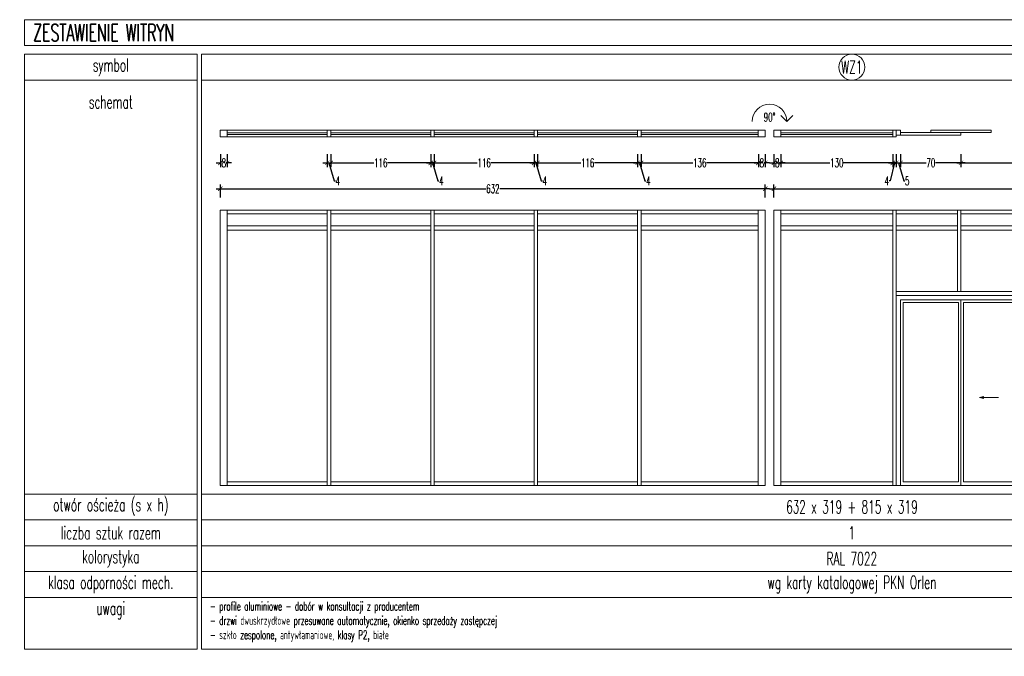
# Model space of a CAD drawing. Header units: millimetres. Extents: x -2074 to 12588, y -3630 to 101167.
# Tile 1 of 256: x -2062 to -920, y -3630 to -2892. Entities that reach past the tile are written whole.
import ezdxf
from ezdxf.enums import TextEntityAlignment as Align

# ---------------------------------------------------------------- set-up
doc = ezdxf.new("R2010")
doc.units = ezdxf.units.MM
for name, color, linetype, lineweight in [('SelinAr_BUD_drzwi okna', 7, 'Continuous', 18), ('SelinAr_BUD_drzwi okna znaczniki', 7, 'Continuous', 18), ('SelinAr_BUD_opisy', 7, 'Continuous', 20), ('SelinAr_BUD_wymiary', 7, 'Continuous', 18)]:
    doc.layers.add(name, color=color, linetype=linetype, lineweight=lineweight)
doc.styles.add('style1', font='romans.shx', dxfattribs={"width": 0.6})
doc.dimstyles.new('ISO-25 Ania', dxfattribs={"dimtxt": 10, "dimasz": 5, "dimexe": 5, "dimexo": 0.625, "dimtad": 0, "dimrnd": 0.01, "dimtxsty": 'style1', "dimblk": 'ARCHTICK', "dimcen": 5, "dimdle": 5, "dimadec": 0, "dimazin": 0, "dimtfac": 1, "dimtmove": 0, "dimatfit": 3, "dimldrblk": 'ARCHTICK', "dimfxl": 0, "dimarcsym": 0})

# ---------------------------------------------------------------- blocks, each defined once
blk = doc.blocks.new('_ArchTick')
at = {"color": 0, "linetype": 'ByBlock', "const_width": 0.15}
blk.add_lwpolyline([(-0.5, -0.5), (0.5, 0.5)], dxfattribs=at)
blk = doc.blocks.new('*D1188')
at = {"layer": 'Defpoints', "color": 0}
for p in [(-1829, -3028.3), (-1821, -3028.3), (-1821, -3058.3)]:
    blk.add_point(p, dxfattribs=at)
at = {"layer": 'SelinAr_BUD_wymiary', "color": 0, "lineweight": -2}
for p, q in [((-1829, -3048.3), (-1829, -3063.3)), ((-1821, -3048.3), (-1821, -3063.3)), ((-1834, -3058.3), (-1827.7, -3058.3)), ((-1816, -3058.3), (-1822.4, -3058.3))]:
    blk.add_line(p, q, dxfattribs=at)
at = {"layer": 'SelinAr_BUD_wymiary', "color": 0, "lineweight": -2, "xscale": 5, "yscale": 5, "zscale": 5, "rotation": 180}
blk.add_blockref('_ArchTick', (-1829, -3058.3), dxfattribs=at)
at = {"layer": 'SelinAr_BUD_wymiary', "color": 0, "lineweight": -2, "xscale": 5, "yscale": 5, "zscale": 5}
blk.add_blockref('_ArchTick', (-1821, -3058.3), dxfattribs=at)
at = {"layer": 'SelinAr_BUD_wymiary', "color": 0, "insert": (-1825, -3058.3), "char_height": 10, "attachment_point": 5, "style": 'style1'}
blk.add_mtext('8', dxfattribs=at)
blk = doc.blocks.new('*D1189')
at = {"layer": 'Defpoints', "color": 0}
for p in [(-1705, -3028.3), (-1701, -3028.3), (-1701, -3058.3)]:
    blk.add_point(p, dxfattribs=at)
at = {"layer": 'SelinAr_BUD_wymiary', "color": 0, "lineweight": -2}
for p, q in [((-1705, -3048.3), (-1705, -3063.3)), ((-1701, -3048.3), (-1701, -3063.3)), ((-1710, -3058.3), (-1696, -3058.3)), ((-1703, -3058.3), (-1696.8, -3079.2)), ((-1696.8, -3079.2), (-1695.5, -3079.2))]:
    blk.add_line(p, q, dxfattribs=at)
at = {"layer": 'SelinAr_BUD_wymiary', "color": 0, "lineweight": -2, "xscale": 5, "yscale": 5, "zscale": 5, "rotation": 180}
blk.add_blockref('_ArchTick', (-1705, -3058.3), dxfattribs=at)
at = {"layer": 'SelinAr_BUD_wymiary', "color": 0, "lineweight": -2, "xscale": 5, "yscale": 5, "zscale": 5}
blk.add_blockref('_ArchTick', (-1701, -3058.3), dxfattribs=at)
at = {"layer": 'SelinAr_BUD_wymiary', "color": 0, "insert": (-1692.7, -3079.2), "char_height": 10, "attachment_point": 5, "style": 'style1'}
blk.add_mtext('4', dxfattribs=at)
blk = doc.blocks.new('*D1190')
at = {"layer": 'Defpoints', "color": 0}
for p in [(-1701, -3028.3), (-1585, -3028.3), (-1585, -3058.3)]:
    blk.add_point(p, dxfattribs=at)
at = {"layer": 'SelinAr_BUD_wymiary', "color": 0, "lineweight": -2}
for p, q in [((-1701, -3048.3), (-1701, -3063.3)), ((-1585, -3048.3), (-1585, -3063.3)), ((-1706, -3058.3), (-1651, -3058.3)), ((-1580, -3058.3), (-1635.1, -3058.3))]:
    blk.add_line(p, q, dxfattribs=at)
at = {"layer": 'SelinAr_BUD_wymiary', "color": 0, "lineweight": -2, "xscale": 5, "yscale": 5, "zscale": 5, "rotation": 180}
blk.add_blockref('_ArchTick', (-1701, -3058.3), dxfattribs=at)
at = {"layer": 'SelinAr_BUD_wymiary', "color": 0, "lineweight": -2, "xscale": 5, "yscale": 5, "zscale": 5}
blk.add_blockref('_ArchTick', (-1585, -3058.3), dxfattribs=at)
at = {"layer": 'SelinAr_BUD_wymiary', "color": 0, "insert": (-1643, -3058.3), "char_height": 10, "attachment_point": 5, "style": 'style1'}
blk.add_mtext('116', dxfattribs=at)
blk = doc.blocks.new('*D1191')
at = {"layer": 'Defpoints', "color": 0}
for p in [(-1585, -3028.3), (-1581, -3028.3), (-1581, -3058.3)]:
    blk.add_point(p, dxfattribs=at)
at = {"layer": 'SelinAr_BUD_wymiary', "color": 0, "lineweight": -2}
for p, q in [((-1585, -3048.3), (-1585, -3063.3)), ((-1581, -3048.3), (-1581, -3063.3)), ((-1590, -3058.3), (-1576, -3058.3)), ((-1583, -3058.3), (-1576.8, -3079.2)), ((-1576.8, -3079.2), (-1575.5, -3079.2))]:
    blk.add_line(p, q, dxfattribs=at)
at = {"layer": 'SelinAr_BUD_wymiary', "color": 0, "lineweight": -2, "xscale": 5, "yscale": 5, "zscale": 5, "rotation": 180}
blk.add_blockref('_ArchTick', (-1585, -3058.3), dxfattribs=at)
at = {"layer": 'SelinAr_BUD_wymiary', "color": 0, "lineweight": -2, "xscale": 5, "yscale": 5, "zscale": 5}
blk.add_blockref('_ArchTick', (-1581, -3058.3), dxfattribs=at)
at = {"layer": 'SelinAr_BUD_wymiary', "color": 0, "insert": (-1572.7, -3079.2), "char_height": 10, "attachment_point": 5, "style": 'style1'}
blk.add_mtext('4', dxfattribs=at)
blk = doc.blocks.new('*D1192')
at = {"layer": 'Defpoints', "color": 0}
for p in [(-1581, -3028.3), (-1465, -3028.3), (-1465, -3058.3)]:
    blk.add_point(p, dxfattribs=at)
at = {"layer": 'SelinAr_BUD_wymiary', "color": 0, "lineweight": -2}
for p, q in [((-1581, -3048.3), (-1581, -3063.3)), ((-1465, -3048.3), (-1465, -3063.3)), ((-1586, -3058.3), (-1531, -3058.3)), ((-1460, -3058.3), (-1515.1, -3058.3))]:
    blk.add_line(p, q, dxfattribs=at)
at = {"layer": 'SelinAr_BUD_wymiary', "color": 0, "lineweight": -2, "xscale": 5, "yscale": 5, "zscale": 5, "rotation": 180}
blk.add_blockref('_ArchTick', (-1581, -3058.3), dxfattribs=at)
at = {"layer": 'SelinAr_BUD_wymiary', "color": 0, "lineweight": -2, "xscale": 5, "yscale": 5, "zscale": 5}
blk.add_blockref('_ArchTick', (-1465, -3058.3), dxfattribs=at)
at = {"layer": 'SelinAr_BUD_wymiary', "color": 0, "insert": (-1523, -3058.3), "char_height": 10, "attachment_point": 5, "style": 'style1'}
blk.add_mtext('116', dxfattribs=at)
blk = doc.blocks.new('*D1193')
at = {"layer": 'Defpoints', "color": 0}
for p in [(-1465, -3028.3), (-1461, -3028.3), (-1461, -3058.3)]:
    blk.add_point(p, dxfattribs=at)
at = {"layer": 'SelinAr_BUD_wymiary', "color": 0, "lineweight": -2}
for p, q in [((-1465, -3048.3), (-1465, -3063.3)), ((-1461, -3048.3), (-1461, -3063.3)), ((-1470, -3058.3), (-1456, -3058.3)), ((-1463, -3058.3), (-1456.8, -3079.2)), ((-1456.8, -3079.2), (-1455.5, -3079.2))]:
    blk.add_line(p, q, dxfattribs=at)
at = {"layer": 'SelinAr_BUD_wymiary', "color": 0, "lineweight": -2, "xscale": 5, "yscale": 5, "zscale": 5, "rotation": 180}
blk.add_blockref('_ArchTick', (-1465, -3058.3), dxfattribs=at)
at = {"layer": 'SelinAr_BUD_wymiary', "color": 0, "lineweight": -2, "xscale": 5, "yscale": 5, "zscale": 5}
blk.add_blockref('_ArchTick', (-1461, -3058.3), dxfattribs=at)
at = {"layer": 'SelinAr_BUD_wymiary', "color": 0, "insert": (-1452.7, -3079.2), "char_height": 10, "attachment_point": 5, "style": 'style1'}
blk.add_mtext('4', dxfattribs=at)
blk = doc.blocks.new('*D1194')
at = {"layer": 'Defpoints', "color": 0}
for p in [(-1461, -3028.3), (-1345, -3028.3), (-1345, -3058.3)]:
    blk.add_point(p, dxfattribs=at)
at = {"layer": 'SelinAr_BUD_wymiary', "color": 0, "lineweight": -2}
for p, q in [((-1461, -3048.3), (-1461, -3063.3)), ((-1345, -3048.3), (-1345, -3063.3)), ((-1466, -3058.3), (-1411, -3058.3)), ((-1340, -3058.3), (-1395.1, -3058.3))]:
    blk.add_line(p, q, dxfattribs=at)
at = {"layer": 'SelinAr_BUD_wymiary', "color": 0, "lineweight": -2, "xscale": 5, "yscale": 5, "zscale": 5, "rotation": 180}
blk.add_blockref('_ArchTick', (-1461, -3058.3), dxfattribs=at)
at = {"layer": 'SelinAr_BUD_wymiary', "color": 0, "lineweight": -2, "xscale": 5, "yscale": 5, "zscale": 5}
blk.add_blockref('_ArchTick', (-1345, -3058.3), dxfattribs=at)
at = {"layer": 'SelinAr_BUD_wymiary', "color": 0, "insert": (-1403, -3058.3), "char_height": 10, "attachment_point": 5, "style": 'style1'}
blk.add_mtext('116', dxfattribs=at)
blk = doc.blocks.new('*D1195')
at = {"layer": 'Defpoints', "color": 0}
for p in [(-1345, -3028.3), (-1341, -3028.3), (-1341, -3058.3)]:
    blk.add_point(p, dxfattribs=at)
at = {"layer": 'SelinAr_BUD_wymiary', "color": 0, "lineweight": -2}
for p, q in [((-1345, -3048.3), (-1345, -3063.3)), ((-1341, -3048.3), (-1341, -3063.3)), ((-1350, -3058.3), (-1336, -3058.3)), ((-1343, -3058.3), (-1336.8, -3079.2)), ((-1336.8, -3079.2), (-1335.5, -3079.2))]:
    blk.add_line(p, q, dxfattribs=at)
at = {"layer": 'SelinAr_BUD_wymiary', "color": 0, "lineweight": -2, "xscale": 5, "yscale": 5, "zscale": 5, "rotation": 180}
blk.add_blockref('_ArchTick', (-1345, -3058.3), dxfattribs=at)
at = {"layer": 'SelinAr_BUD_wymiary', "color": 0, "lineweight": -2, "xscale": 5, "yscale": 5, "zscale": 5}
blk.add_blockref('_ArchTick', (-1341, -3058.3), dxfattribs=at)
at = {"layer": 'SelinAr_BUD_wymiary', "color": 0, "insert": (-1332.7, -3079.2), "char_height": 10, "attachment_point": 5, "style": 'style1'}
blk.add_mtext('4', dxfattribs=at)
blk = doc.blocks.new('*D1196')
at = {"layer": 'Defpoints', "color": 0}
for p in [(-1341, -3028.3), (-1205, -3028.3), (-1205, -3058.3)]:
    blk.add_point(p, dxfattribs=at)
at = {"layer": 'SelinAr_BUD_wymiary', "color": 0, "lineweight": -2}
for p, q in [((-1341, -3048.3), (-1341, -3063.3)), ((-1205, -3048.3), (-1205, -3063.3)), ((-1346, -3058.3), (-1281, -3058.3)), ((-1200, -3058.3), (-1265.1, -3058.3))]:
    blk.add_line(p, q, dxfattribs=at)
at = {"layer": 'SelinAr_BUD_wymiary', "color": 0, "lineweight": -2, "xscale": 5, "yscale": 5, "zscale": 5, "rotation": 180}
blk.add_blockref('_ArchTick', (-1341, -3058.3), dxfattribs=at)
at = {"layer": 'SelinAr_BUD_wymiary', "color": 0, "lineweight": -2, "xscale": 5, "yscale": 5, "zscale": 5}
blk.add_blockref('_ArchTick', (-1205, -3058.3), dxfattribs=at)
at = {"layer": 'SelinAr_BUD_wymiary', "color": 0, "insert": (-1273, -3058.3), "char_height": 10, "attachment_point": 5, "style": 'style1'}
blk.add_mtext('136', dxfattribs=at)
blk = doc.blocks.new('*D1197')
at = {"layer": 'Defpoints', "color": 0}
for p in [(-1205, -3028.3), (-1197, -3028.3), (-1197, -3058.3)]:
    blk.add_point(p, dxfattribs=at)
at = {"layer": 'SelinAr_BUD_wymiary', "color": 0, "lineweight": -2}
for p, q in [((-1205, -3048.3), (-1205, -3063.3)), ((-1197, -3048.3), (-1197, -3063.3)), ((-1210, -3058.3), (-1203.7, -3058.3)), ((-1192, -3058.3), (-1198.4, -3058.3))]:
    blk.add_line(p, q, dxfattribs=at)
at = {"layer": 'SelinAr_BUD_wymiary', "color": 0, "lineweight": -2, "xscale": 5, "yscale": 5, "zscale": 5, "rotation": 180}
blk.add_blockref('_ArchTick', (-1205, -3058.3), dxfattribs=at)
at = {"layer": 'SelinAr_BUD_wymiary', "color": 0, "lineweight": -2, "xscale": 5, "yscale": 5, "zscale": 5}
blk.add_blockref('_ArchTick', (-1197, -3058.3), dxfattribs=at)
at = {"layer": 'SelinAr_BUD_wymiary', "color": 0, "insert": (-1201, -3058.3), "char_height": 10, "attachment_point": 5, "style": 'style1'}
blk.add_mtext('8', dxfattribs=at)
blk = doc.blocks.new('*D1198')
at = {"layer": 'Defpoints', "color": 0}
for p in [(-1187, -3028.3), (-1179, -3028.3), (-1179, -3058.3)]:
    blk.add_point(p, dxfattribs=at)
at = {"layer": 'SelinAr_BUD_wymiary', "color": 0, "lineweight": -2}
for p, q in [((-1187, -3048.3), (-1187, -3063.3)), ((-1179, -3048.3), (-1179, -3063.3)), ((-1192, -3058.3), (-1185.7, -3058.3)), ((-1174, -3058.3), (-1180.4, -3058.3))]:
    blk.add_line(p, q, dxfattribs=at)
at = {"layer": 'SelinAr_BUD_wymiary', "color": 0, "lineweight": -2, "xscale": 5, "yscale": 5, "zscale": 5, "rotation": 180}
blk.add_blockref('_ArchTick', (-1187, -3058.3), dxfattribs=at)
at = {"layer": 'SelinAr_BUD_wymiary', "color": 0, "lineweight": -2, "xscale": 5, "yscale": 5, "zscale": 5}
blk.add_blockref('_ArchTick', (-1179, -3058.3), dxfattribs=at)
at = {"layer": 'SelinAr_BUD_wymiary', "color": 0, "insert": (-1183, -3058.3), "char_height": 10, "attachment_point": 5, "style": 'style1'}
blk.add_mtext('8', dxfattribs=at)
blk = doc.blocks.new('*D1199')
at = {"layer": 'Defpoints', "color": 0}
for p in [(-1179, -3028.3), (-1049, -3028.3), (-1049, -3058.3)]:
    blk.add_point(p, dxfattribs=at)
at = {"layer": 'SelinAr_BUD_wymiary', "color": 0, "lineweight": -2}
for p, q in [((-1179, -3048.3), (-1179, -3063.3)), ((-1049, -3048.3), (-1049, -3063.3)), ((-1184, -3058.3), (-1122, -3058.3)), ((-1044, -3058.3), (-1106.1, -3058.3))]:
    blk.add_line(p, q, dxfattribs=at)
at = {"layer": 'SelinAr_BUD_wymiary', "color": 0, "lineweight": -2, "xscale": 5, "yscale": 5, "zscale": 5, "rotation": 180}
blk.add_blockref('_ArchTick', (-1179, -3058.3), dxfattribs=at)
at = {"layer": 'SelinAr_BUD_wymiary', "color": 0, "lineweight": -2, "xscale": 5, "yscale": 5, "zscale": 5}
blk.add_blockref('_ArchTick', (-1049, -3058.3), dxfattribs=at)
at = {"layer": 'SelinAr_BUD_wymiary', "color": 0, "insert": (-1114, -3058.3), "char_height": 10, "attachment_point": 5, "style": 'style1'}
blk.add_mtext('130', dxfattribs=at)
blk = doc.blocks.new('*D1200')
at = {"layer": 'Defpoints', "color": 0}
for p in [(-1049, -3028.3), (-1045, -3028.3), (-1045, -3058.3)]:
    blk.add_point(p, dxfattribs=at)
at = {"layer": 'SelinAr_BUD_wymiary', "color": 0, "lineweight": -2}
for p, q in [((-1049, -3048.3), (-1049, -3063.3)), ((-1045, -3048.3), (-1045, -3063.3)), ((-1054, -3058.3), (-1040, -3058.3)), ((-1047, -3058.3), (-1052, -3079.2)), ((-1052, -3079.2), (-1053.3, -3079.2))]:
    blk.add_line(p, q, dxfattribs=at)
at = {"layer": 'SelinAr_BUD_wymiary', "color": 0, "lineweight": -2, "xscale": 5, "yscale": 5, "zscale": 5, "rotation": 180}
blk.add_blockref('_ArchTick', (-1049, -3058.3), dxfattribs=at)
at = {"layer": 'SelinAr_BUD_wymiary', "color": 0, "lineweight": -2, "xscale": 5, "yscale": 5, "zscale": 5}
blk.add_blockref('_ArchTick', (-1045, -3058.3), dxfattribs=at)
at = {"layer": 'SelinAr_BUD_wymiary', "color": 0, "insert": (-1056, -3079.2), "char_height": 10, "attachment_point": 5, "style": 'style1'}
blk.add_mtext('4', dxfattribs=at)
blk = doc.blocks.new('*D1201')
at = {"layer": 'Defpoints', "color": 0}
for p in [(-1045, -3028.3), (-1040, -3026.3), (-1040, -3058.3)]:
    blk.add_point(p, dxfattribs=at)
at = {"layer": 'SelinAr_BUD_wymiary', "color": 0, "lineweight": -2}
for p, q in [((-1045, -3048.3), (-1045, -3063.3)), ((-1040, -3048.3), (-1040, -3063.3)), ((-1050, -3058.3), (-1035, -3058.3)), ((-1042.5, -3058.3), (-1036.3, -3079.2)), ((-1036.3, -3079.2), (-1035, -3079.2))]:
    blk.add_line(p, q, dxfattribs=at)
at = {"layer": 'SelinAr_BUD_wymiary', "color": 0, "lineweight": -2, "xscale": 5, "yscale": 5, "zscale": 5, "rotation": 180}
blk.add_blockref('_ArchTick', (-1045, -3058.3), dxfattribs=at)
at = {"layer": 'SelinAr_BUD_wymiary', "color": 0, "lineweight": -2, "xscale": 5, "yscale": 5, "zscale": 5}
blk.add_blockref('_ArchTick', (-1040, -3058.3), dxfattribs=at)
at = {"layer": 'SelinAr_BUD_wymiary', "color": 0, "insert": (-1032.4, -3079.2), "char_height": 10, "attachment_point": 5, "style": 'style1'}
blk.add_mtext('5', dxfattribs=at)
blk = doc.blocks.new('*D1202')
at = {"layer": 'Defpoints', "color": 0}
for p in [(-1040, -3026.3), (-970, -3026.3), (-970, -3058.3)]:
    blk.add_point(p, dxfattribs=at)
at = {"layer": 'SelinAr_BUD_wymiary', "color": 0, "lineweight": -2}
for p, q in [((-1040, -3048.3), (-1040, -3063.3)), ((-970, -3048.3), (-970, -3063.3)), ((-1045, -3058.3), (-1010.5, -3058.3)), ((-965, -3058.3), (-999.6, -3058.3))]:
    blk.add_line(p, q, dxfattribs=at)
at = {"layer": 'SelinAr_BUD_wymiary', "color": 0, "lineweight": -2, "xscale": 5, "yscale": 5, "zscale": 5, "rotation": 180}
blk.add_blockref('_ArchTick', (-1040, -3058.3), dxfattribs=at)
at = {"layer": 'SelinAr_BUD_wymiary', "color": 0, "lineweight": -2, "xscale": 5, "yscale": 5, "zscale": 5}
blk.add_blockref('_ArchTick', (-970, -3058.3), dxfattribs=at)
at = {"layer": 'SelinAr_BUD_wymiary', "color": 0, "insert": (-1005, -3058.3), "char_height": 10, "attachment_point": 5, "style": 'style1'}
blk.add_mtext('70', dxfattribs=at)
blk = doc.blocks.new('*D1203')
at = {"layer": 'Defpoints', "color": 0}
for p in [(-970, -3026.3), (-830, -3026.3), (-830, -3058.3)]:
    blk.add_point(p, dxfattribs=at)
at = {"layer": 'SelinAr_BUD_wymiary', "color": 0, "lineweight": -2}
for p, q in [((-970, -3048.3), (-970, -3063.3)), ((-830, -3048.3), (-830, -3063.3)), ((-975, -3058.3), (-908, -3058.3)), ((-825, -3058.3), (-892.1, -3058.3))]:
    blk.add_line(p, q, dxfattribs=at)
at = {"layer": 'SelinAr_BUD_wymiary', "color": 0, "lineweight": -2, "xscale": 5, "yscale": 5, "zscale": 5, "rotation": 180}
blk.add_blockref('_ArchTick', (-970, -3058.3), dxfattribs=at)
at = {"layer": 'SelinAr_BUD_wymiary', "color": 0, "lineweight": -2, "xscale": 5, "yscale": 5, "zscale": 5}
blk.add_blockref('_ArchTick', (-830, -3058.3), dxfattribs=at)
at = {"layer": 'SelinAr_BUD_wymiary', "color": 0, "insert": (-900, -3058.3), "char_height": 10, "attachment_point": 5, "style": 'style1'}
blk.add_mtext('140', dxfattribs=at)
blk = doc.blocks.new('*D1213')
at = {"layer": 'Defpoints', "color": 0}
for p in [(-1197, -3088.3), (-1829, -3113.3), (-1197, -3113.3)]:
    blk.add_point(p, dxfattribs=at)
at = {"layer": 'SelinAr_BUD_wymiary', "color": 0, "lineweight": -2}
for p, q in [((-1829, -3098.3), (-1829, -3083.3)), ((-1197, -3098.3), (-1197, -3083.3)), ((-1834, -3088.3), (-1521.2, -3088.3)), ((-1192, -3088.3), (-1504.8, -3088.3))]:
    blk.add_line(p, q, dxfattribs=at)
at = {"layer": 'SelinAr_BUD_wymiary', "color": 0, "lineweight": -2, "xscale": 5, "yscale": 5, "zscale": 5, "rotation": 180}
blk.add_blockref('_ArchTick', (-1829, -3088.3), dxfattribs=at)
at = {"layer": 'SelinAr_BUD_wymiary', "color": 0, "lineweight": -2, "xscale": 5, "yscale": 5, "zscale": 5}
blk.add_blockref('_ArchTick', (-1197, -3088.3), dxfattribs=at)
at = {"layer": 'SelinAr_BUD_wymiary', "color": 0, "insert": (-1513, -3088.3), "char_height": 10, "attachment_point": 5, "style": 'style1'}
blk.add_mtext('632', dxfattribs=at)
blk = doc.blocks.new('*D1214')
at = {"layer": 'Defpoints', "color": 0}
for p in [(-372, -3088.3), (-1187, -3113.3), (-372, -3113.3)]:
    blk.add_point(p, dxfattribs=at)
at = {"layer": 'SelinAr_BUD_wymiary', "color": 0, "lineweight": -2}
for p, q in [((-1187, -3098.3), (-1187, -3083.3)), ((-372, -3098.3), (-372, -3083.3)), ((-1192, -3088.3), (-787.9, -3088.3)), ((-367, -3088.3), (-771.2, -3088.3))]:
    blk.add_line(p, q, dxfattribs=at)
at = {"layer": 'SelinAr_BUD_wymiary', "color": 0, "lineweight": -2, "xscale": 5, "yscale": 5, "zscale": 5, "rotation": 180}
blk.add_blockref('_ArchTick', (-1187, -3088.3), dxfattribs=at)
at = {"layer": 'SelinAr_BUD_wymiary', "color": 0, "lineweight": -2, "xscale": 5, "yscale": 5, "zscale": 5}
blk.add_blockref('_ArchTick', (-372, -3088.3), dxfattribs=at)
at = {"layer": 'SelinAr_BUD_wymiary', "color": 0, "insert": (-779.5, -3088.3), "char_height": 10, "attachment_point": 5, "style": 'style1'}
blk.add_mtext('815', dxfattribs=at)
blk = doc.blocks.new('dadasd')
at = {"layer": 'SelinAr_BUD_drzwi okna znaczniki'}
blk.add_circle((5348.8, 111169.4), 15, dxfattribs=at)
at = {"layer": 'SelinAr_BUD_drzwi okna znaczniki', "style": 'style1', "width": 0.6}
blk.add_text('WZ1', height=15, dxfattribs=at).set_placement((5348.8, 111169.4), align=Align.MIDDLE_CENTER)

msp = doc.modelspace()

# ---------------------------------------------------------------- hatches: boundary and pattern name
at = {"layer": 'SelinAr_BUD_drzwi okna'}
msp.add_hatch(color=256, dxfattribs=at).paths.add_polyline_path([(-948.448, -3330.259), (-943.783, -3329.009), (-943.783, -3331.509)], flags=0)

# ---------------------------------------------------------------- linework, layer by layer
for p, q in [((-1829.043, -3113.259), (-1829.043, -3432.259)), ((-1829.043, -3113.259), (-1197.043, -3113.259)), ((-1187.043, -3113.259), (-372.043, -3113.259)), ((-948.448, -3330.259), (-943.783, -3329.009)), ((-948.448, -3330.259), (-943.783, -3331.509)), ((-943.783, -3329.009), (-943.783, -3331.509)), ((-926.304, -3330.259), (-943.783, -3330.259)), ((-1829.043, -3432.259), (-1197.043, -3432.259)), ((-1187.043, -3432.259), (-372.043, -3432.259))]:
    msp.add_line(p, q, dxfattribs=at)
at = {"layer": 'SelinAr_BUD_drzwi okna', "linetype": 'Continuous', "lineweight": 18}
for points in [[(-1821.043, -3020.259), (-1821.043, -3028.259), (-1829.043, -3028.259), (-1829.043, -3020.259)], [(-1705.043, -3020.259), (-1821.043, -3020.259), (-1821.043, -3028.259), (-1705.043, -3028.259)], [(-1705.043, -3023.259), (-1821.043, -3023.259), (-1821.043, -3025.259), (-1705.043, -3025.259)], [(-1701.043, -3020.259), (-1701.043, -3028.259), (-1705.043, -3028.259), (-1705.043, -3020.259)], [(-1585.043, -3020.259), (-1701.043, -3020.259), (-1701.043, -3028.259), (-1585.043, -3028.259)], [(-1585.043, -3023.259), (-1701.043, -3023.259), (-1701.043, -3025.259), (-1585.043, -3025.259)], [(-1581.043, -3020.259), (-1581.043, -3028.259), (-1585.043, -3028.259), (-1585.043, -3020.259)], [(-1465.043, -3020.259), (-1581.043, -3020.259), (-1581.043, -3028.259), (-1465.043, -3028.259)], [(-1465.043, -3023.259), (-1581.043, -3023.259), (-1581.043, -3025.259), (-1465.043, -3025.259)], [(-1461.043, -3020.259), (-1461.043, -3028.259), (-1465.043, -3028.259), (-1465.043, -3020.259)], [(-1345.043, -3020.259), (-1461.043, -3020.259), (-1461.043, -3028.259), (-1345.043, -3028.259)], [(-1345.043, -3023.259), (-1461.043, -3023.259), (-1461.043, -3025.259), (-1345.043, -3025.259)], [(-1341.043, -3020.259), (-1341.043, -3028.259), (-1345.043, -3028.259), (-1345.043, -3020.259)], [(-1205.043, -3020.259), (-1341.043, -3020.259), (-1341.043, -3028.259), (-1205.043, -3028.259)], [(-1205.043, -3023.259), (-1341.043, -3023.259), (-1341.043, -3025.259), (-1205.043, -3025.259)], [(-1205.043, -3020.259), (-1197.043, -3020.259), (-1197.043, -3028.259), (-1205.043, -3028.259)], [(-1179.043, -3020.259), (-1179.043, -3028.259), (-1187.043, -3028.259), (-1187.043, -3020.259)], [(-1179.043, -3020.259), (-1049.043, -3020.259), (-1049.043, -3028.259), (-1179.043, -3028.259)], [(-1179.043, -3023.259), (-1049.043, -3023.259), (-1049.043, -3025.259), (-1179.043, -3025.259)], [(-1045.043, -3020.259), (-1045.043, -3028.259), (-1049.043, -3028.259), (-1049.043, -3020.259)], [(-1040.043, -3020.259), (-1045.043, -3020.259), (-1045.043, -3026.259), (-1040.043, -3026.259)], [(-1040.044, -3026.256), (-970.044, -3026.256), (-970.044, -3023.256), (-1040.044, -3023.256)], [(-1005.044, -3023.256), (-935.044, -3023.256), (-935.044, -3020.256), (-1005.044, -3020.256)]]:
    msp.add_lwpolyline(points, close=True, dxfattribs=at)
at = {"layer": 'SelinAr_BUD_drzwi okna'}
for points in [[(-1821.043, -3113.259), (-1821.043, -3432.259)], [(-1705.043, -3117.259), (-1821.043, -3117.259)], [(-1705.043, -3113.259), (-1705.043, -3432.259)], [(-1701.043, -3113.259), (-1701.043, -3432.259)], [(-1585.043, -3117.259), (-1701.043, -3117.259)], [(-1585.043, -3113.259), (-1585.043, -3432.259)], [(-1581.043, -3113.259), (-1581.043, -3432.259)], [(-1465.043, -3117.259), (-1581.043, -3117.259)], [(-1465.043, -3113.259), (-1465.043, -3432.259)], [(-1461.043, -3113.259), (-1461.043, -3432.259)], [(-1345.043, -3117.259), (-1461.043, -3117.259)], [(-1345.043, -3113.259), (-1345.043, -3432.259)], [(-1341.043, -3113.259), (-1341.043, -3432.259)], [(-1205.043, -3117.259), (-1341.043, -3117.259)], [(-1205.043, -3113.259), (-1205.043, -3432.259)], [(-1197.043, -3113.259), (-1197.043, -3432.259)], [(-1187.043, -3113.259), (-1187.043, -3432.259)], [(-1179.043, -3113.259), (-1179.043, -3432.259)], [(-1049.043, -3117.259), (-1179.043, -3117.259)], [(-1049.043, -3113.259), (-1049.043, -3432.259)], [(-1045.043, -3113.259), (-1045.043, -3432.259)], [(-974.044, -3117.259), (-1045.043, -3117.259)], [(-974.044, -3207.259), (-974.044, -3113.259)], [(-970.044, -3207.259), (-970.044, -3113.259)], [(-830.044, -3117.259), (-970.044, -3117.259)], [(-1705.043, -3131.259), (-1821.043, -3131.259)], [(-1705.043, -3136.259), (-1821.043, -3136.259)], [(-1585.043, -3131.259), (-1701.043, -3131.259)], [(-1585.043, -3136.259), (-1701.043, -3136.259)], [(-1465.043, -3131.259), (-1581.043, -3131.259)], [(-1465.043, -3136.259), (-1581.043, -3136.259)], [(-1345.043, -3131.259), (-1461.043, -3131.259)], [(-1345.043, -3136.259), (-1461.043, -3136.259)], [(-1205.043, -3131.259), (-1341.043, -3131.259)], [(-1205.043, -3136.259), (-1341.043, -3136.259)], [(-1049.043, -3131.259), (-1179.043, -3131.259)], [(-1049.043, -3136.259), (-1179.043, -3136.259)], [(-974.044, -3131.259), (-1045.043, -3131.259)], [(-974.044, -3136.259), (-1045.043, -3136.259)], [(-830.044, -3131.259), (-970.044, -3131.259)], [(-830.044, -3136.259), (-970.044, -3136.259)], [(-755.044, -3207.259), (-1045.043, -3207.259)], [(-755.044, -3212.259), (-1045.043, -3212.259)], [(-1705.043, -3428.259), (-1821.043, -3428.259)], [(-1585.043, -3428.259), (-1701.043, -3428.259)], [(-1465.043, -3428.259), (-1581.043, -3428.259)], [(-1345.043, -3428.259), (-1461.043, -3428.259)], [(-1205.043, -3428.259), (-1341.043, -3428.259)], [(-1049.043, -3428.259), (-1179.043, -3428.259)]]:
    msp.add_lwpolyline(points, dxfattribs=at)
for points in [[(-970.044, -3217.259), (-1040.043, -3217.259), (-1040.043, -3432.259), (-970.044, -3432.259)], [(-973.044, -3220.259), (-1037.043, -3220.259), (-1037.043, -3428.259), (-973.044, -3428.259)], [(-900.044, -3217.259), (-970.043, -3217.259), (-970.043, -3432.259), (-900.044, -3432.259)], [(-903.044, -3220.259), (-967.043, -3220.259), (-967.043, -3428.259), (-903.044, -3428.259)]]:
    msp.add_lwpolyline(points, close=True, dxfattribs=at)
at = {"layer": 'SelinAr_BUD_opisy'}
for p, q in [((-1856.043, -2962.259), (-2056.043, -2962.259)), ((-1856.043, -3442.259), (-2056.043, -3442.259)), ((-1856.043, -3472.259), (-2056.043, -3472.259)), ((-1856.043, -3502.259), (-2056.043, -3502.259)), ((-1856.043, -3532.259), (-2056.043, -3532.259)), ((-1856.043, -3562.259), (-2056.043, -3562.259))]:
    msp.add_line(p, q, dxfattribs=at)
for points in [[(-2056.043, -2922.259), (-342.043, -2922.259), (-342.043, -2892.259), (-2056.043, -2892.259)], [(-2056.043, -2932.259), (-1856.043, -2932.259), (-1856.043, -3622.259), (-2056.043, -3622.259)], [(-1851.043, -2932.259), (-342.043, -2932.259), (-342.043, -3622.259), (-1851.043, -3622.259)]]:
    msp.add_lwpolyline(points, close=True, dxfattribs=at)
at = {"layer": 'SelinAr_BUD_wymiary'}
for p, q in [((-342.043, -2962.259), (-1851.043, -2962.259)), ((-1851.043, -3442.259), (-342.043, -3442.259)), ((-1851.043, -3472.259), (-342.043, -3472.259)), ((-1851.043, -3502.259), (-342.043, -3502.259)), ((-1851.043, -3532.259), (-342.043, -3532.259)), ((-1851.043, -3562.259), (-342.043, -3562.259))]:
    msp.add_line(p, q, dxfattribs=at)
msp.add_lwpolyline([(-1179.114, -3003.188), (-1172.043, -3010.259), (-1164.972, -3003.188)], dxfattribs=at)
msp.add_arc((-1192.043, -3010.259), 20, 0, 180, dxfattribs=at)

# ---------------------------------------------------------------- block references
at = {"layer": 'SelinAr_BUD_drzwi okna znaczniki'}
msp.add_blockref('dadasd', (-6445.36, -114116.679), dxfattribs=at)

# ---------------------------------------------------------------- texts
at = {"layer": 'SelinAr_BUD_opisy', "linetype": 'Continuous', "ltscale": 0.2, "style": 'style1', "width": 0.6}
msp.add_text('ZESTAWIENIE WITRYN ', height=20, dxfattribs=at).set_placement((-2046.043, -2907.259), align=Align.MIDDLE_LEFT)
at = {"layer": 'SelinAr_BUD_opisy', "char_height": 15, "style": 'style1'}
for s, insert, attachment_point in [('symbol', (-1956.043, -2937.226), 2), ('632 x 319 + 815 x 319', (-1096.543, -3457.259), 5), ('1', (-1096.543, -3487.259), 5)]:
    msp.add_mtext(s, dxfattribs=dict(at, insert=insert, attachment_point=attachment_point))
at = {"layer": 'SelinAr_BUD_opisy', "insert": (-1956.043, -2980.226), "char_height": 15, "attachment_point": 2, "line_spacing_factor": 0.93983, "style": 'style1'}
msp.add_mtext('schemat', dxfattribs=at)
at = {"layer": 'SelinAr_BUD_opisy', "char_height": 15, "attachment_point": 5, "line_spacing_factor": 0.93983, "style": 'style1'}
for s, insert, width in [('otwór ościeża (s x h)', (-1956.043, -3457.259), 363.9162), ('liczba sztuk razem', (-1956.043, -3487.259), 168.30043), ('kolorystyka', (-1956.043, -3517.259), 168.30043), ('klasa odporności mech.', (-1956.043, -3547.259), 227.71669), ('uwagi', (-1956.043, -3577.259), 227.40589)]:
    msp.add_mtext(s, dxfattribs=dict(at, insert=insert, width=width))
at = {"layer": 'SelinAr_BUD_opisy', "style": 'style1'}
for s, insert, char_height, width, attachment_point in [('RAL 7022', (-1096.543, -3517.259), 15, 103.65481, 5), ('wg karty katalogowej PKN Orlen', (-1096.543, -3547.259), 15, 342.19282, 5), ('- profile aluminiowe - dobór w konsultacji z producentem\\P- drzwi dwuskrzydłowe przesuwane automatycznie, okienko sprzedaży zastępczej\\P- szkło zespolone, antywłamaniowe, klasy P2, białe', (-1841.043, -3567.259), 10, 423.93727, 1)]:
    msp.add_mtext(s, dxfattribs=dict(at, insert=insert, char_height=char_height, width=width, attachment_point=attachment_point))
at = {"layer": 'SelinAr_BUD_wymiary', "insert": (-1192.043, -3005.259), "char_height": 10, "attachment_point": 5, "style": 'style1'}
msp.add_mtext('90%%D', dxfattribs=at)

# ---------------------------------------------------------------- dimensions: what is measured, and where the dimension line sits
at = {"layer": 'SelinAr_BUD_wymiary'}
for base, p1, p2, override, picture, middle in [((-1821.043, -3058.259), (-1829.043, -3028.259), (-1821.043, -3028.259), {"dimfxl": 10, "dimarcsym": 2}, '*D1188', (-1825.043, -3058.259)), ((-1701.043, -3058.259), (-1705.043, -3028.259), (-1701.043, -3028.259), {"dimtmove": 1, "dimfxl": 10, "dimarcsym": 2}, '*D1189', (-1694.887, -3079.196)), ((-1585.043, -3058.259), (-1701.043, -3028.259), (-1585.043, -3028.259), {"dimtmove": 1, "dimfxl": 10, "dimarcsym": 2}, '*D1190', (-1643.043, -3058.259)), ((-1581.043, -3058.259), (-1585.043, -3028.259), (-1581.043, -3028.259), {"dimtmove": 1, "dimfxl": 10, "dimarcsym": 2}, '*D1191', (-1574.887, -3079.196)), ((-1465.043, -3058.259), (-1581.043, -3028.259), (-1465.043, -3028.259), {"dimtmove": 1, "dimfxl": 10, "dimarcsym": 2}, '*D1192', (-1523.043, -3058.259)), ((-1461.043, -3058.259), (-1465.043, -3028.259), (-1461.043, -3028.259), {"dimtmove": 1, "dimfxl": 10, "dimarcsym": 2}, '*D1193', (-1454.887, -3079.196)), ((-1345.043, -3058.259), (-1461.043, -3028.259), (-1345.043, -3028.259), {"dimtmove": 1, "dimfxl": 10, "dimarcsym": 2}, '*D1194', (-1403.043, -3058.259)), ((-1341.043, -3058.259), (-1345.043, -3028.259), (-1341.043, -3028.259), {"dimtmove": 1, "dimfxl": 10, "dimarcsym": 2}, '*D1195', (-1334.887, -3079.196)), ((-1205.043, -3058.259), (-1341.043, -3028.259), (-1205.043, -3028.259), {"dimtmove": 1, "dimfxl": 10, "dimarcsym": 2}, '*D1196', (-1273.043, -3058.259)), ((-1197.043, -3058.259), (-1205.043, -3028.259), (-1197.043, -3028.259), {"dimtmove": 1, "dimfxl": 10, "dimarcsym": 2}, '*D1197', (-1201.043, -3058.259)), ((-1179.043, -3058.259), (-1187.043, -3028.259), (-1179.043, -3028.259), {"dimtmove": 1, "dimfxl": 10, "dimarcsym": 2}, '*D1198', (-1183.043, -3058.259)), ((-1049.043, -3058.259), (-1179.043, -3028.259), (-1049.043, -3028.259), {"dimtmove": 1, "dimfxl": 10, "dimarcsym": 2}, '*D1199', (-1114.043, -3058.259)), ((-1040.043, -3058.259), (-1045.043, -3028.259), (-1040.043, -3026.256), {"dimtmove": 1, "dimfxl": 10, "dimarcsym": 2}, '*D1201', (-1034.387, -3079.196)), ((-970.044, -3058.259), (-1040.043, -3026.256), (-970.044, -3026.256), {"dimtmove": 1, "dimfxl": 10, "dimarcsym": 2}, '*D1202', (-1005.043, -3058.259)), ((-830.044, -3058.259), (-970.044, -3026.256), (-830.044, -3026.256), {"dimtmove": 1, "dimfxl": 10, "dimarcsym": 2}, '*D1203', (-900.044, -3058.259)), ((-1197.043, -3088.259), (-1829.043, -3113.259), (-1197.043, -3113.259), {"dimfxl": 10, "dimarcsym": 2}, '*D1213', (-1513.043, -3088.259)), ((-372.043, -3088.259), (-1187.043, -3113.259), (-372.043, -3113.259), {"dimtmove": 1, "dimfxl": 10, "dimarcsym": 2}, '*D1214', (-779.543, -3088.259))]:
    dim = msp.add_linear_dim(base=base, p1=p1, p2=p2, dimstyle='ISO-25 Ania', override=override, dxfattribs=at)
    dim.commit()
    dim.dimension.update_dxf_attribs({"geometry": picture, "text_midpoint": middle})
dim = msp.add_linear_dim(base=(-1045.043, -3058.259), p1=(-1049.043, -3028.259), p2=(-1045.043, -3028.259), dimstyle='ISO-25 Ania', override={"dimtmove": 1, "dimfxl": 10, "dimarcsym": 2}, dxfattribs=at)
dim.commit()
dim.dimension.update_dxf_attribs({"geometry": '*D1200', "text_midpoint": (-1053.887, -3079.196), "dimtype": 160})

doc.saveas('drawing.dxf')
